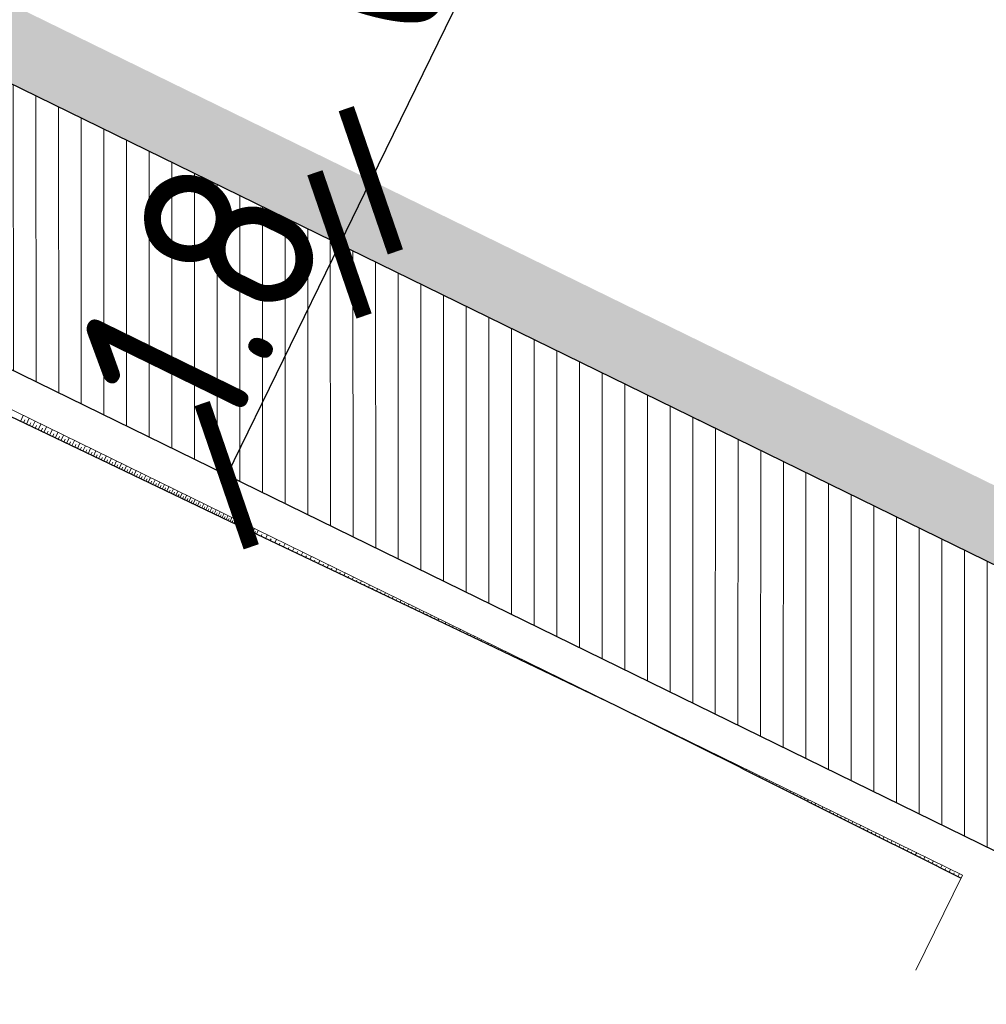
# Model space of a CAD drawing. Header units: metres. Extents: x 8431043 to 8456388, y 5766167 to 5771876.
# Tile 16 of 29: x 8433876.53 to 8433883.31, y 5770406.85 to 5770413.75. Entities that reach past the tile are written whole.
import ezdxf

# ---------------------------------------------------------------- set-up
doc = ezdxf.new("R2010")
doc.units = ezdxf.units.M
doc.linetypes.add('ACAD_ISO10W100', pattern=[18, 12, -3, 0, -3])
doc.linetypes.add('CIĄGŁA', pattern=[0])
for name, color, linetype, lineweight in [('brud', 255, 'CIĄGŁA', 30), ('kreskowanie skarp', 250, 'Continuous', 15), ('WYMIARY', 253, 'Continuous', 13), ('zdi_obrzeze chodnikowe 8x30', 6, 'Continuous', 30)]:
    doc.layers.add(name, color=color, linetype=linetype, lineweight=lineweight)
doc.layers.add('C-DROGI-SYTUACJA', color=7, linetype='Continuous')
doc.layers.add('DRO_Podzespół', color=7, linetype='Continuous')
doc.layers.add('hatch zdi chodniki', color=7, linetype='Continuous', lineweight=0, true_color=0x8345ba)
doc.styles.add('ISOCP', font='geniso.shx')
doc.styles.add('własny_500', font='isocp.shx', dxfattribs={"width": 0.9, "height": 1.2})
doc.dimstyles.new('kopia własny 500', dxfattribs={"dimtxt": 1.2, "dimasz": 0.8, "dimexe": 0.1795, "dimexo": 0.0625, "dimgap": 0.09, "dimtad": 3, "dimdec": 1, "dimzin": 0, "dimdsep": 46, "dimtxsty": 'własny_500', "dimblk": 'ARCHTICK', "dimcen": 0.09, "dimaunit": 2, "dimadec": 4, "dimazin": 0, "dimtfac": 1, "dimtdec": 1, "dimtofl": 0, "dimtmove": 2, "dimatfit": 3, "dimldrblk": 'ARCHTICK', "dimfxl": 1, "dimtolj": 1, "dimtzin": 0, "dimarcsym": 0})

# ---------------------------------------------------------------- blocks, each defined once
blk = doc.blocks.new('_ARCHTICK')
at = {"color": 0, "linetype": 'ByBlock', "const_width": 0.15}
blk.add_lwpolyline([(-0.5, -0.5), (0.5, 0.5)], dxfattribs=at)
blk = doc.blocks.new('*D64')
at = {"layer": 'Defpoints', "color": 0, "transparency": 16777216}
for p in [(8433878.888058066, 5770412.677597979), (8433878.668408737, 5770412.22842744), (8433878.77394929, 5770412.17681695)]:
    blk.add_point(p, dxfattribs=at)
at = {"layer": 'WYMIARY', "color": 0, "lineweight": -2, "transparency": 16777216}
for p, q in [((8433880.258785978, 5770415.213224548), (8433878.99359862, 5770412.625987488)), ((8433878.99359862, 5770412.625987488), (8433878.77394929, 5770412.17681695))]:
    blk.add_line(p, q, dxfattribs=at)
at = {"layer": 'WYMIARY', "color": 0, "lineweight": -2, "transparency": 16777216, "xscale": 0.75, "yscale": 0.75, "zscale": 0.75}
for p, rotation in [((8433878.99359862, 5770412.625987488), 63.94085860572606), ((8433878.77394929, 5770412.17681695), 243.9408586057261)]:
    blk.add_blockref('_ARCHTICK', p, dxfattribs=dict(at, rotation=rotation))
at = {"layer": 'WYMIARY', "color": 0, "transparency": 16777216, "insert": (8433879.180959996, 5770414.636725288), "char_height": 1.25, "attachment_point": 5, "rotation": 63.94085860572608, "style": 'ISOCP'}
blk.add_mtext('\\A1;0.5', dxfattribs=at)
blk = doc.blocks.new('*D65')
at = {"layer": 'Defpoints', "color": 0, "transparency": 16777216}
for p in [(8433878.668408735, 5770412.228427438), (8433877.983211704, 5770410.559803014), (8433878.046789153, 5770410.528712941)]:
    blk.add_point(p, dxfattribs=at)
at = {"layer": 'WYMIARY', "color": 0, "lineweight": -2, "transparency": 16777216}
blk.add_line((8433878.773949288, 5770412.176816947), (8433877.983211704, 5770410.559803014), dxfattribs=at)
at = {"layer": 'WYMIARY', "color": 0, "lineweight": -2, "transparency": 16777216, "xscale": 0.75, "yscale": 0.75, "zscale": 0.75}
for p, rotation in [((8433878.773949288, 5770412.176816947), 63.94085860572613), ((8433877.983211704, 5770410.559803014), 243.9408586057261)]:
    blk.add_blockref('_ARCHTICK', p, dxfattribs=dict(at, rotation=rotation))
at = {"layer": 'WYMIARY', "color": 0, "transparency": 16777216, "insert": (8433877.80216142, 5770411.817159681), "char_height": 1.25, "attachment_point": 5, "rotation": 63.94085860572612, "style": 'ISOCP'}
blk.add_mtext('\\A1;1.8', dxfattribs=at)
blk = doc.blocks.new('*D74')
at = {"layer": 'Defpoints', "color": 0, "transparency": 16777216}
for p in [(8434749.827947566, 5771876.32), (8434750.942824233, 5771875.576372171), (8432377.70623936, 5768319.940000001)]:
    blk.add_point(p, dxfattribs=at)
at = {"layer": 'WYMIARY', "color": 0, "lineweight": -2, "transparency": 16777216}
blk.add_line((8432378.821116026, 5768319.19637217), (8434750.942824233, 5771875.576372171), dxfattribs=at)
at = {"layer": 'WYMIARY', "color": 0, "lineweight": -2, "transparency": 16777216, "xscale": 0.75, "yscale": 0.75, "zscale": 0.75}
for p, rotation in [((8434750.942824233, 5771875.576372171), 56.2965312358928), ((8432378.821116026, 5768319.19637217), 236.2965312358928)]:
    blk.add_blockref('_ARCHTICK', p, dxfattribs=dict(at, rotation=rotation))
at = {"layer": 'WYMIARY', "color": 0, "transparency": 16777216, "insert": (8433564.2870446, 5770097.783190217), "char_height": 1.25, "attachment_point": 5, "rotation": 56.2965312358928, "style": 'ISOCP'}
blk.add_mtext('\\A1;4274.9', dxfattribs=at)
blk = doc.blocks.new('*U80')
at = {"layer": 'C-DROGI-SYTUACJA', "color": 1, "linetype": 'ACAD_ISO10W100', "lineweight": 13, "ltscale": 0.3}
blk.add_line((8433889.426757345, 5770406.967476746), (8433867.591454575, 5770417.645179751), dxfattribs=at)
blk = doc.blocks.new('dfff')
at = {"layer": 'C-DROGI-SYTUACJA', "color": 7, "linetype": 'Continuous', "lineweight": -3}
blk.add_blockref('*U80', (0, 0), dxfattribs=at)

msp = doc.modelspace()

# ---------------------------------------------------------------- hatches: boundary and pattern name
at = {"layer": 'hatch zdi chodniki', "lineweight": 13, "transparency": 33554687}
h = msp.add_hatch(dxfattribs=at)
h.set_pattern_fill('DOTS', color=3, scale=0.13, style=0)
h.set_pattern_definition([(0, (0, 0), (0.1031875, 0.206375), [0, -0.206375])])
h.paths.add_polyline_path([(8434399.777781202, 5770199.496760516), (8434397.542174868, 5770199.451325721), (8434404.650154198, 5770196.076091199), (8434410.195337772, 5770192.79858653), (8434410.67859069, 5770193.674570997), (8434405.12, 5770196.960000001)])
h.paths.add_polyline_path([(8434361.003805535, 5770214.907260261), (8434358.79189869, 5770214.579436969), (8434372.965593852, 5770209.937256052), (8434379.651308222, 5770207.380740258), (8434392.527290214, 5770201.832633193), (8434391.103421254, 5770203.535043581), (8434380.027910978, 5770208.307348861), (8434373.299999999, 5770210.879999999)])
h.paths.add_polyline_path([(8434291.477038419, 5770237.591889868), (8434289.272186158, 5770237.219564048), (8434294.219259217, 5770235.708967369), (8434304.064397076, 5770232.503835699), (8434352.974985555, 5770216.484597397), (8434351.385582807, 5770218.057428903), (8434304.374804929, 5770233.454439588), (8434294.520086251, 5770236.66269034)])
h.paths.add_polyline_path([(8434266.018246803, 5770244.733106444), (8434265.63877181, 5770244.675674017), (8434266.014510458, 5770244.553887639)])
h.paths.add_polyline_path([(8434267.8496619, 5770245.010285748), (8434266.018246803, 5770244.733106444), (8434266.014510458, 5770244.553887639), (8434270.421307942, 5770243.125533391), (8434280.90173187, 5770239.775495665), (8434284.091954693, 5770238.801356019), (8434282.471182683, 5770240.341842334), (8434281.2, 5770240.73), (8434270.727711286, 5770244.077437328)])
h.paths.add_polyline_path([(8434149.083049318, 5770283.338914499), (8434146.907137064, 5770283.089081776), (8434157.391959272, 5770279.144625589), (8434183.651945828, 5770271.152455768), (8434226.176322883, 5770257.466449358), (8434259.238656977, 5770246.750112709), (8434257.644433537, 5770248.31805774), (8434226.483671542, 5770258.418046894), (8434183.950727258, 5770272.106810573), (8434157.71393021, 5770280.091922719)])
h.paths.add_polyline_path([(8434094.661593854, 5770300.266812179), (8434093.121044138, 5770301.887523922), (8434084.6, 5770304.97), (8434081.219999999, 5770305.98), (8434077.409348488, 5770307.545183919), (8434076.936745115, 5770306.658233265), (8434080.886053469, 5770305.036097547), (8434084.286506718, 5770304.019985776)])
h.paths.add_polyline_path([(8434101.584304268, 5770298.825951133), (8434099.363405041, 5770298.565938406), (8434102.577994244, 5770297.403065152), (8434143.621928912, 5770284.324997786), (8434142.02503887, 5770285.883361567), (8434102.899999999, 5770298.35)])
h.paths.add_polyline_path([(8434011.44211317, 5770340.525584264), (8434009.245765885, 5770340.648622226), (8434010.907676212, 5770339.676903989), (8434013.388047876, 5770338.368355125), (8434047.859431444, 5770319.646741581), (8434066.478285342, 5770310.953932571), (8434076.936745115, 5770306.658233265), (8434077.409348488, 5770307.545183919), (8434066.879999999, 5770311.87), (8434048.309999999, 5770320.540000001), (8434013.86, 5770339.25)])
h.paths.add_polyline_path([(8433944.317547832, 5770376.594510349), (8433943.199800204, 5770376.619813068), (8433960.091695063, 5770367.690411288), (8433982.781876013, 5770355.080310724), (8434001.013825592, 5770345.461834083), (8434003.204053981, 5770344.181208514), (8434001.720078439, 5770345.65455654), (8433983.02, 5770355.52), (8433960.33, 5770368.13)])
h.paths.add_polyline_path([(8433914.677090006, 5770392.394233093), (8433913.214182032, 5770393.846782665), (8433905.527784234, 5770398.421559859), (8433905.329536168, 5770397.957694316)])
h.paths.add_polyline_path([(8433921.024380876, 5770389.19832178), (8433919.05002699, 5770389.791555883), (8433925.145146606, 5770386.163872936), (8433938.994381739, 5770378.842883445), (8433938.343975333, 5770379.752263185), (8433925.389999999, 5770386.6)])
h.paths.add_polyline_path([(8433893.005991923, 5770405.514924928), (8433891.889450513, 5770405.57267707), (8433905.228904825, 5770398.017587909), (8433905.329536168, 5770397.957694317), (8433905.527784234, 5770398.421559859), (8433905.479999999, 5770398.449999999)])
h.paths.add_polyline_path([(8433748.792512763, 5770512.117253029), (8433746.758512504, 5770513.046146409), (8433749.96328957, 5770509.072943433), (8433750.804252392, 5770508.22196915), (8433762.887659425, 5770493.324754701), (8433772.314305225, 5770482.021786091), (8433776.220000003, 5770478.899999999), (8433763.660000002, 5770493.959999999), (8433751.55, 5770508.889999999), (8433750.709999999, 5770509.74)])
h.paths.add_polyline_path([(8433727.508783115, 5770538.50429215), (8433725.474782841, 5770539.433185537), (8433743.032528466, 5770517.665528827), (8433742.55524301, 5770519.850065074)])
h.paths.add_polyline_path([(8433643.851685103, 5770641.655182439), (8433643.085777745, 5770641.001258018), (8433643.107350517, 5770640.986666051), (8433645.760732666, 5770637.842872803), (8433649.934686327, 5770632.40075619), (8433664.242054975, 5770614.749327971), (8433677.278828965, 5770599.564732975), (8433683.771948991, 5770590.853962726), (8433698.344054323, 5770573.069188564), (8433722.132985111, 5770543.576263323), (8433721.655699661, 5770545.760799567), (8433699.119999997, 5770573.699999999), (8433684.56, 5770591.470000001), (8433678.06, 5770600.189999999), (8433665.01, 5770615.390000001), (8433650.72, 5770633.02), (8433646.54, 5770638.470000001)])
h.paths.add_polyline_path([(8433872.549402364, 5770415.777270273), (8433871.431411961, 5770415.767398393), (8433884.715982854, 5770409.271097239), (8433884.037291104, 5770410.159566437)])
h.paths.add_polyline_path([(8433866.270692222, 5770418.357181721), (8433865.627712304, 5770419.271827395), (8433817.16, 5770445.4), (8433804.670766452, 5770453.717283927), (8433807.357727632, 5770451.327156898), (8433816.902238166, 5770444.970929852)])
at = {"layer": 'hatch zdi chodniki', "lineweight": 18, "transparency": 33554687}
h = msp.add_hatch(dxfattribs=at)
h.set_pattern_fill('DOTS', color=3, scale=0.1, style=0)
h.set_pattern_definition([(0, (0, 0), (0.079375, 0.15875), [0, -0.15875])])
h.paths.add_polyline_path([(8434399.777781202, 5770199.496760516), (8434397.542174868, 5770199.451325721), (8434404.650154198, 5770196.076091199), (8434410.195337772, 5770192.79858653), (8434410.67859069, 5770193.674570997), (8434405.12, 5770196.960000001)])
h.paths.add_polyline_path([(8434361.003805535, 5770214.907260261), (8434358.79189869, 5770214.579436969), (8434372.965593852, 5770209.937256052), (8434379.651308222, 5770207.380740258), (8434392.527290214, 5770201.832633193), (8434391.103421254, 5770203.535043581), (8434380.027910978, 5770208.307348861), (8434373.299999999, 5770210.879999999)])
h.paths.add_polyline_path([(8434291.477038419, 5770237.591889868), (8434289.272186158, 5770237.219564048), (8434294.219259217, 5770235.708967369), (8434304.064397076, 5770232.503835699), (8434352.974985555, 5770216.484597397), (8434351.385582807, 5770218.057428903), (8434304.374804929, 5770233.454439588), (8434294.520086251, 5770236.66269034)])
h.paths.add_polyline_path([(8434266.018246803, 5770244.733106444), (8434265.63877181, 5770244.675674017), (8434266.014510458, 5770244.553887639)])
h.paths.add_polyline_path([(8434267.8496619, 5770245.010285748), (8434266.018246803, 5770244.733106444), (8434266.014510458, 5770244.553887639), (8434270.421307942, 5770243.125533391), (8434280.90173187, 5770239.775495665), (8434284.091954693, 5770238.801356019), (8434282.471182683, 5770240.341842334), (8434281.2, 5770240.73), (8434270.727711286, 5770244.077437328)])
h.paths.add_polyline_path([(8434149.083049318, 5770283.338914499), (8434146.907137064, 5770283.089081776), (8434157.391959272, 5770279.144625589), (8434183.651945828, 5770271.152455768), (8434226.176322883, 5770257.466449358), (8434259.238656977, 5770246.750112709), (8434257.644433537, 5770248.31805774), (8434226.483671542, 5770258.418046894), (8434183.950727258, 5770272.106810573), (8434157.71393021, 5770280.091922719)])
h.paths.add_polyline_path([(8434094.661593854, 5770300.266812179), (8434093.121044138, 5770301.887523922), (8434084.6, 5770304.97), (8434081.219999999, 5770305.98), (8434077.409348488, 5770307.545183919), (8434076.936745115, 5770306.658233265), (8434080.886053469, 5770305.036097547), (8434084.286506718, 5770304.019985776)])
h.paths.add_polyline_path([(8434101.584304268, 5770298.825951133), (8434099.363405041, 5770298.565938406), (8434102.577994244, 5770297.403065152), (8434143.621928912, 5770284.324997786), (8434142.02503887, 5770285.883361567), (8434102.899999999, 5770298.35)])
h.paths.add_polyline_path([(8434011.44211317, 5770340.525584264), (8434009.245765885, 5770340.648622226), (8434010.907676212, 5770339.676903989), (8434013.388047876, 5770338.368355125), (8434047.859431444, 5770319.646741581), (8434066.478285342, 5770310.953932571), (8434076.936745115, 5770306.658233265), (8434077.409348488, 5770307.545183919), (8434066.879999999, 5770311.87), (8434048.309999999, 5770320.540000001), (8434013.86, 5770339.25)])
h.paths.add_polyline_path([(8433914.677090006, 5770392.394233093), (8433913.214182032, 5770393.846782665), (8433905.527784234, 5770398.421559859), (8433905.329536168, 5770397.957694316)])
h.paths.add_polyline_path([(8433921.024380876, 5770389.19832178), (8433919.05002699, 5770389.791555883), (8433925.145146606, 5770386.163872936), (8433938.994381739, 5770378.842883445), (8433938.343975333, 5770379.752263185), (8433925.389999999, 5770386.6)])
h.paths.add_polyline_path([(8433893.005991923, 5770405.514924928), (8433891.889450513, 5770405.57267707), (8433905.228904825, 5770398.017587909), (8433905.329536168, 5770397.957694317), (8433905.527784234, 5770398.421559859), (8433905.479999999, 5770398.449999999)])
h.paths.add_polyline_path([(8433748.792512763, 5770512.117253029), (8433746.758512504, 5770513.046146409), (8433749.96328957, 5770509.072943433), (8433750.804252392, 5770508.22196915), (8433762.887659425, 5770493.324754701), (8433772.314305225, 5770482.021786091), (8433776.220000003, 5770478.899999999), (8433763.660000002, 5770493.959999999), (8433751.55, 5770508.889999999), (8433750.709999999, 5770509.74)])
h.paths.add_polyline_path([(8433727.508783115, 5770538.50429215), (8433725.474782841, 5770539.433185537), (8433743.032528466, 5770517.665528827), (8433742.55524301, 5770519.850065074)])
h.paths.add_polyline_path([(8433643.866534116, 5770641.637588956), (8433643.101758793, 5770640.99044833), (8433643.107350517, 5770640.986666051), (8433645.760732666, 5770637.842872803), (8433649.934686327, 5770632.40075619), (8433664.242054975, 5770614.749327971), (8433677.278828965, 5770599.564732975), (8433683.771948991, 5770590.853962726), (8433698.344054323, 5770573.069188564), (8433722.132985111, 5770543.576263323), (8433721.655699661, 5770545.760799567), (8433699.119999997, 5770573.699999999), (8433684.56, 5770591.470000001), (8433678.06, 5770600.189999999), (8433665.01, 5770615.390000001), (8433650.72, 5770633.02), (8433646.54, 5770638.470000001)])
h.paths.add_polyline_path([(8433974.800154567, 5770359.516163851), (8433975.043041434, 5770359.953206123), (8433960.33, 5770368.13), (8433944.317547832, 5770376.594510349), (8433943.199800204, 5770376.619813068), (8433960.091695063, 5770367.690411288)])
h.paths.add_polyline_path([(8433872.549402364, 5770415.777270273), (8433871.431411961, 5770415.767398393), (8433884.715982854, 5770409.271097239), (8433884.037291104, 5770410.159566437)])
h.paths.add_polyline_path([(8433866.270692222, 5770418.357181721), (8433865.627712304, 5770419.271827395), (8433817.16, 5770445.4), (8433804.670766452, 5770453.717283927), (8433807.357727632, 5770451.327156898), (8433816.902238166, 5770444.970929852)])
at = {"layer": 'hatch zdi chodniki', "lineweight": 5}
h = msp.add_hatch(dxfattribs=at)
h.set_pattern_fill('ANSI31', color=256, scale=0.05, angle=45, style=0)
h.set_pattern_definition([(90, (0, 0), (-0.15875, 0), [])])
h.paths.add_polyline_path([(8433891.889450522, 5770405.572677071), (8433891.002377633, 5770404.006439), (8433904.324962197, 5770396.460904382), (8433904.615843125, 5770396.287778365), (8433905.329536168, 5770397.957694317), (8433905.228904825, 5770398.017587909)])
h.paths.add_polyline_path([(8433804.437889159, 5770453.521058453), (8433802.867903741, 5770453.71645522), (8433802.604679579, 5770453.3210176), (8433803.879999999, 5770452.48)])
h.paths.add_polyline_path([(8433778.791398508, 5770474.116158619), (8433779.149296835, 5770474.465313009), (8433778.468475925, 5770476.595215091), (8433776.220000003, 5770478.899999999), (8433772.314305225, 5770482.021786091), (8433762.887659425, 5770493.324754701), (8433757.408679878, 5770500.079599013), (8433756.518596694, 5770498.319564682), (8433761.497446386, 5770492.181313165), (8433771.052945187, 5770480.723844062), (8433775.146305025, 5770477.852536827)])
h.paths.add_polyline_path([(8433781.942531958, 5770471.602126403), (8433781.58463363, 5770471.252972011), (8433786.771514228, 5770465.93619544), (8433797.481067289, 5770456.70312467), (8433797.990361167, 5770456.363957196), (8433800.3440758, 5770454.811786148), (8433800.61428183, 5770455.217268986), (8433799.503805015, 5770457.15825452), (8433798.821797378, 5770457.612441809), (8433798.389999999, 5770457.9), (8433787.8, 5770467.029999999), (8433784.05494617, 5770470.868841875)])
h.paths.add_polyline_path([(8433865.558905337, 5770417.036818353), (8433866.270692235, 5770418.357181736), (8433816.902238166, 5770444.970929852), (8433807.357727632, 5770451.327156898), (8433804.670766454, 5770453.717283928), (8433803.951216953, 5770452.401134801), (8433806.463710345, 5770450.120348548), (8433816.128952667, 5770443.683719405)])
h.paths.add_polyline_path([(8433871.43141196, 5770415.767398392), (8433870.697536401, 5770414.266664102), (8433873.575045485, 5770412.715444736), (8433883.92524527, 5770407.654083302), (8433884.71598285, 5770409.271097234)])

# ---------------------------------------------------------------- linework, layer by layer
at = {"layer": 'DRO_Podzespół'}
msp.add_lwpolyline([(8433883.130302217, 5770407.735736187), (8433882.81858047, 5770407.892838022), (8433882.503523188, 5770408.050790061), (8433881.609533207, 5770408.498986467), (8433881.576006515, 5770408.51579487), (8433880.71444101, 5770408.944928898), (8433879.811765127, 5770409.375363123), (8433878.909089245, 5770409.805797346), (8433878.006413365, 5770410.23623157), (8433877.103737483, 5770410.666665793), (8433876.2010616, 5770411.097100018), (8433875.298385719, 5770411.52753424), (8433875.25642087, 5770411.547544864), (8433874.396514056, 5770411.959613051), (8433873.49570695, 5770412.393868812), (8433873.43282774, 5770412.424617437), (8433873.428365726, 5770412.426764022), (8433872.614225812, 5770412.867645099), (8433871.734125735, 5770413.344245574), (8433871.216115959, 5770413.624763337)], dxfattribs=at)
at = {"layer": 'kreskowanie skarp'}
for p, q in [((8433876.537552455, 5770410.936646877), (8433876.557585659, 5770410.978659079)), ((8433876.558455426, 5770410.926679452), (8433876.56842285, 5770410.947582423)), ((8433876.579255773, 5770410.916760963), (8433876.59909275, 5770410.958361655)), ((8433876.599953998, 5770410.90689117), (8433876.609823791, 5770410.927589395)), ((8433876.620550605, 5770410.897069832), (8433876.64019328, 5770410.938263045)), ((8433876.64104609, 5770410.887296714), (8433876.650819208, 5770410.907792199)), ((8433876.661440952, 5770410.877571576), (8433876.680891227, 5770410.918361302)), ((8433876.681735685, 5770410.867894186), (8433876.691413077, 5770410.888188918)), ((8433876.70193078, 5770410.858264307), (8433876.721190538, 5770410.898654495)), ((8433876.722026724, 5770410.848681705), (8433876.731609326, 5770410.868777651)), ((8433876.742024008, 5770410.839146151), (8433876.761095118, 5770410.879140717)), ((8433876.781724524, 5770410.820215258), (8433876.80060883, 5770410.859818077)), ((8433876.761923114, 5770410.829657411), (8433876.771411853, 5770410.849556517)), ((8433876.801428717, 5770410.810819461), (8433876.810824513, 5770410.830523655)), ((8433876.821036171, 5770410.801469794), (8433876.839735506, 5770410.840684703)), ((8433876.840547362, 5770410.792166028), (8433876.849851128, 5770410.811677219)), ((8433876.859962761, 5770410.782907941), (8433876.878478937, 5770410.821738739)), ((8433876.87928284, 5770410.773695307), (8433876.888495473, 5770410.793015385)), ((8433876.898508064, 5770410.764527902), (8433876.916842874, 5770410.802978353)), ((8433876.917638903, 5770410.755405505), (8433876.9267613, 5770410.774536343)), ((8433876.936675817, 5770410.746327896), (8433876.954831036, 5770410.784401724)), ((8433876.955619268, 5770410.737294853), (8433876.964652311, 5770410.756238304)), ((8433876.974469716, 5770410.728306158), (8433876.992447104, 5770410.766007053)), ((8433876.993227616, 5770410.719361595), (8433877.00217218, 5770410.738119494)), ((8433877.011893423, 5770410.710460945), (8433877.029694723, 5770410.747792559)), ((8433877.048950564, 5770410.692790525), (8433877.0665775, 5770410.729756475)), ((8433877.030467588, 5770410.701603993), (8433877.03932454, 5770410.720178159)), ((8433877.067342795, 5770410.684020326), (8433877.076112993, 5770410.702412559)), ((8433877.08564473, 5770410.675293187), (8433877.103099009, 5770410.711897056)), ((8433877.10385681, 5770410.666608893), (8433877.112541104, 5770410.684820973)), ((8433877.121979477, 5770410.657967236), (8433877.139262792, 5770410.694212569)), ((8433877.14001317, 5770410.649368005), (8433877.1486124, 5770410.667401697)), ((8433877.157958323, 5770410.640810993), (8433877.175072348, 5770410.676701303)), ((8433877.193584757, 5770410.623822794), (8433877.210531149, 5770410.659361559)), ((8433877.175815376, 5770410.632295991), (8433877.184330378, 5770410.650153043)), ((8433877.2112669, 5770410.615391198), (8433877.219698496, 5770410.633073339)), ((8433877.22886223, 5770410.607000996), (8433877.245642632, 5770410.642191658)), ((8433877.246371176, 5770410.598651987), (8433877.254720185, 5770410.616160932)), ((8433877.26379416, 5770410.590343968), (8433877.280410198, 5770410.625189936)), ((8433877.281131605, 5770410.582076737), (8433877.289398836, 5770410.599414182)), ((8433877.29838393, 5770410.573850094), (8433877.314837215, 5770410.608354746)), ((8433877.315551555, 5770410.565663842), (8433877.323737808, 5770410.582831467)), ((8433877.332634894, 5770410.557517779), (8433877.34892702, 5770410.591684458)), ((8433877.349634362, 5770410.54941171), (8433877.35774043, 5770410.566411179)), ((8433877.366550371, 5770410.54134544), (8433877.382682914, 5770410.575177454)), ((8433877.383383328, 5770410.53331877), (8433877.391409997, 5770410.550151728)), ((8433877.400133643, 5770410.525331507), (8433877.416108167, 5770410.558832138)), ((8433877.41680172, 5770410.51738346), (8433877.42474977, 5770410.534051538)), ((8433877.433387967, 5770410.509474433), (8433877.44920602, 5770410.542646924)), ((8433877.449892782, 5770410.501604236), (8433877.457762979, 5770410.518109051)), ((8433877.466316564, 5770410.493772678), (8433877.48197968, 5770410.526620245)), ((8433877.482659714, 5770410.48597957), (8433877.490452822, 5770410.502322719)), ((8433877.498922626, 5770410.478224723), (8433877.51443232, 5770410.510750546)), ((8433877.515105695, 5770410.470507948), (8433877.52282247, 5770410.486691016)), ((8433877.53120931, 5770410.462829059), (8433877.546567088, 5770410.495036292)), ((8433877.547233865, 5770410.45518787), (8433877.554875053, 5770410.471212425)), ((8433877.563179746, 5770410.447584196), (8433877.578387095, 5770410.479475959)), ((8433877.57904734, 5770410.440017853), (8433877.586613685, 5770410.455885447)), ((8433877.594837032, 5770410.432488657), (8433877.609895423, 5770410.46406804)), ((8433877.626184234, 5770410.417540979), (8433877.64109513, 5770410.448811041)), ((8433877.610549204, 5770410.424996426), (8433877.618041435, 5770410.440708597)), ((8433877.641742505, 5770410.410122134), (8433877.64916135, 5770410.425680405)), ((8433877.65722439, 5770410.402739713), (8433877.671989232, 5770410.433703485)), ((8433877.672630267, 5770410.395393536), (8433877.679976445, 5770410.410799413)), ((8433877.687960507, 5770410.388083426), (8433877.702580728, 5770410.418743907)), ((8433877.703215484, 5770410.380809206), (8433877.710489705, 5770410.396064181)), ((8433877.718395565, 5770410.373570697), (8433877.73287258, 5770410.403930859)), ((8433877.733501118, 5770410.366367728), (8433877.740704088, 5770410.381473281)), ((8433877.74853251, 5770410.359200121), (8433877.762867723, 5770410.389262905)), ((8433877.763490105, 5770410.352067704), (8433877.770622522, 5770410.367025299)), ((8433877.778374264, 5770410.344970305), (8433877.792569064, 5770410.374738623)), ((8433877.793185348, 5770410.337907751), (8433877.800247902, 5770410.352718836)), ((8433877.807923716, 5770410.330879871), (8433877.821979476, 5770410.360356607)), ((8433877.822589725, 5770410.323886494), (8433877.829583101, 5770410.338552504)), ((8433877.83718373, 5770410.316927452), (8433877.851101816, 5770410.346115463)), ((8433877.851706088, 5770410.310002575), (8433877.858630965, 5770410.324524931)), ((8433877.866157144, 5770410.303111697), (8433877.8799389, 5770410.332013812)), ((8433877.880537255, 5770410.296254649), (8433877.887394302, 5770410.310634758)), ((8433877.894846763, 5770410.289431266), (8433877.908493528, 5770410.318050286)), ((8433877.90908602, 5770410.282641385), (8433877.915875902, 5770410.296880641)), ((8433877.923255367, 5770410.275884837), (8433877.936768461, 5770410.304223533)), ((8433877.93735515, 5770410.269161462), (8433877.944078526, 5770410.283261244)), ((8433877.951385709, 5770410.262471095), (8433877.964766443, 5770410.290532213)), ((8433877.965347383, 5770410.255813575), (8433877.972004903, 5770410.26977525)), ((8433877.979240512, 5770410.249188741), (8433877.992490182, 5770410.276974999)), ((8433877.993065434, 5770410.242596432), (8433877.999657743, 5770410.256421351)), ((8433878.006822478, 5770410.236036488), (8433878.019942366, 5770410.263550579)), ((8433878.020511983, 5770410.22950875), (8433878.02703972, 5770410.243198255)), ((8433878.034134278, 5770410.22301306), (8433878.047125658, 5770410.250257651)), ((8433878.047689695, 5770410.216549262), (8433878.054153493, 5770410.230104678)), ((8433878.06117856, 5770410.210117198), (8433878.074042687, 5770410.237094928)), ((8433878.0746012, 5770410.203716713), (8433878.081001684, 5770410.217139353)), ((8433878.087957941, 5770410.19734765), (8433878.100696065, 5770410.224061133)), ((8433878.101249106, 5770410.191009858), (8433878.1075869, 5770410.204301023)), ((8433878.114475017, 5770410.184703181), (8433878.127088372, 5770410.211155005)), ((8433878.127635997, 5770410.178427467), (8433878.13391171, 5770410.191588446)), ((8433878.140732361, 5770410.172182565), (8433878.153222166, 5770410.198375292)), ((8433878.153764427, 5770410.165968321), (8433878.159978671, 5770410.179000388)), ((8433878.166732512, 5770410.159784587), (8433878.17909998, 5770410.185720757)), ((8433878.192477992, 5770410.147508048), (8433878.204724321, 5770410.173190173)), ((8433878.17963693, 5770410.153631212), (8433878.185790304, 5770410.16653563)), ((8433878.224517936, 5770410.132230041), (8433878.230565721, 5770410.144913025)), ((8433878.25640058, 5770410.117027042), (8433878.268346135, 5770410.142078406)), ((8433878.288126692, 5770410.101898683), (8433878.29402483, 5770410.114267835)), ((8433878.319697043, 5770410.086844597), (8433878.331344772, 5770410.11127138)), ((8433878.3511124, 5770410.071864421), (8433878.356862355, 5770410.083922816)), ((8433878.38237352, 5770410.056957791), (8433878.393726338, 5770410.08076611)), ((8433878.41348116, 5770410.042124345), (8433878.419084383, 5770410.053875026)), ((8433878.444436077, 5770410.027363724), (8433878.455496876, 5770410.050559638)), ((8433878.47523902, 5770410.012675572), (8433878.48069695, 5770410.024121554)), ((8433878.505890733, 5770409.998059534), (8433878.516662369, 5770410.020649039)), ((8433878.536391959, 5770409.983515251), (8433878.541706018, 5770409.994659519)), ((8433878.566743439, 5770409.969042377), (8433878.577228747, 5770409.991031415)), ((8433878.596945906, 5770409.954640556), (8433878.602117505, 5770409.965486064)), ((8433878.627000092, 5770409.940309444), (8433878.637201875, 5770409.961703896)), ((8433878.656906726, 5770409.926048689), (8433878.66193726, 5770409.936598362)), ((8433878.686666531, 5770409.911857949), (8433878.696587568, 5770409.932663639)), ((8433878.71628023, 5770409.897736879), (8433878.721171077, 5770409.907993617)), ((8433878.745748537, 5770409.883685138), (8433878.755391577, 5770409.903907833)), ((8433878.775072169, 5770409.869702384), (8433878.7798247, 5770409.879669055)), ((8433878.804251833, 5770409.855788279), (8433878.813619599, 5770409.87543369)), ((8433878.83328824, 5770409.841942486), (8433878.83790381, 5770409.851621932)), ((8433878.86218209, 5770409.828164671), (8433878.87127728, 5770409.847238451)), ((8433878.890934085, 5770409.814454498), (8433878.895414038, 5770409.823849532)), ((8433878.919544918, 5770409.800811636), (8433878.9283702, 5770409.819319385)), ((8433878.948015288, 5770409.787235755), (8433878.952360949, 5770409.796349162)), ((8433878.976345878, 5770409.773726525), (8433878.984903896, 5770409.791673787)), ((8433879.00453738, 5770409.760283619), (8433879.008750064, 5770409.769118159)), ((8433879.032590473, 5770409.746906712), (8433879.040883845, 5770409.764298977)), ((8433879.060505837, 5770409.733595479), (8433879.064586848, 5770409.742153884)), ((8433879.08828415, 5770409.7203496), (8433879.096315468, 5770409.737192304)), ((8433879.115926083, 5770409.707168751), (8433879.11987671, 5770409.715453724)), ((8433879.143432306, 5770409.694052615), (8433879.151204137, 5770409.710351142)), ((8433879.170803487, 5770409.681000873), (8433879.174625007, 5770409.689015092)), ((8433879.198040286, 5770409.668013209), (8433879.20555517, 5770409.683772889)), ((8433879.225143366, 5770409.655089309), (8433879.228837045, 5770409.662835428)), ((8433879.252113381, 5770409.642228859), (8433879.259373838, 5770409.657454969)), ((8433879.278950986, 5770409.629431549), (8433879.282518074, 5770409.636912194)), ((8433879.305656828, 5770409.616697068), (8433879.312665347, 5770409.631394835)), ((8433879.332231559, 5770409.604025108), (8433879.335673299, 5770409.611242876)), ((8433879.358675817, 5770409.591415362), (8433879.365434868, 5770409.60558996)), ((8433879.384990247, 5770409.578867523), (8433879.388307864, 5770409.585824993)), ((8433879.411175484, 5770409.566381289), (8433879.41768751, 5770409.580037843)), ((8433879.437232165, 5770409.553956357), (8433879.440426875, 5770409.560656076)), ((8433879.463160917, 5770409.541592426), (8433879.469428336, 5770409.554736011)), ((8433879.48896237, 5770409.529289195), (8433879.49203538, 5770409.53573369)), ((8433879.514637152, 5770409.517046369), (8433879.520662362, 5770409.529682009)), ((8433879.54018588, 5770409.50486365), (8433879.543138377, 5770409.511055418)), ((8433879.565609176, 5770409.492740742), (8433879.571394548, 5770409.504873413)), ((8433879.590907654, 5770409.480677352), (8433879.593740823, 5770409.48661887)), ((8433879.616081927, 5770409.468673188), (8433879.621629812, 5770409.480307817)), ((8433879.641132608, 5770409.45672796), (8433879.643847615, 5770409.46242168)), ((8433879.666060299, 5770409.444841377), (8433879.671373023, 5770409.455982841)), ((8433879.690865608, 5770409.433013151), (8433879.693463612, 5770409.438461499)), ((8433879.715549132, 5770409.421242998), (8433879.720628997, 5770409.431896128)), ((8433879.740111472, 5770409.40953063), (8433879.742593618, 5770409.41473601)), ((8433879.764553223, 5770409.397875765), (8433879.76940251, 5770409.408045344)), ((8433879.788874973, 5770409.386278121), (8433879.791242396, 5770409.391242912)), ((8433879.813077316, 5770409.374737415), (8433879.817698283, 5770409.38442818)), ((8433879.837160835, 5770409.36325337), (8433879.83941466, 5770409.367979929)), ((8433879.861126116, 5770409.351825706), (8433879.865521, 5770409.361042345)), ((8433879.884973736, 5770409.340454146), (8433879.887115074, 5770409.344944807)), ((8433879.908704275, 5770409.329138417), (8433879.912875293, 5770409.337885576)), ((8433879.93231831, 5770409.317878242), (8433879.934348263, 5770409.322135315)), ((8433879.955816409, 5770409.30667335), (8433879.95976575, 5770409.314955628)), ((8433879.979199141, 5770409.295523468), (8433879.981118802, 5770409.299549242)), ((8433880.002467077, 5770409.284428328), (8433880.006196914, 5770409.292250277)), ((8433880.025620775, 5770409.27338766), (8433880.027431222, 5770409.2771844)), ((8433880.048660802, 5770409.262401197), (8433880.052173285, 5770409.269767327)), ((8433880.07158771, 5770409.251468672), (8433880.073290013, 5770409.255038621)), ((8433880.094402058, 5770409.240589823), (8433880.097699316, 5770409.247504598)), ((8433880.117104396, 5770409.229764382), (8433880.118699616, 5770409.233109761)), ((8433880.139695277, 5770409.21899209), (8433880.14277942, 5770409.225459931)), ((8433880.162175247, 5770409.208272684), (8433880.163664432, 5770409.211395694)), ((8433880.18454485, 5770409.197605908), (8433880.187417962, 5770409.203631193)), ((8433880.20680463, 5770409.1869915), (8433880.208188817, 5770409.189894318)), ((8433880.228955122, 5770409.176429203), (8433880.231619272, 5770409.182016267)), ((8433880.250996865, 5770409.165918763), (8433880.252277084, 5770409.168603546)), ((8433880.272930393, 5770409.155459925), (8433880.275387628, 5770409.160613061)), ((8433880.294756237, 5770409.145052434), (8433880.295933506, 5770409.147521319)), ((8433880.316474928, 5770409.13469604), (8433880.318727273, 5770409.139419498)), ((8433880.338086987, 5770409.124390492), (8433880.339162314, 5770409.126645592)), ((8433880.35959294, 5770409.114135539), (8433880.361642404, 5770409.118433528)), ((8433880.38099331, 5770409.103930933), (8433880.381967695, 5770409.105974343)), ((8433880.402288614, 5770409.093776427), (8433880.404137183, 5770409.097653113)), ((8433880.423479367, 5770409.083671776), (8433880.424353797, 5770409.085505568)), ((8433880.444566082, 5770409.073616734), (8433880.446215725, 5770409.077076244)), ((8433880.465549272, 5770409.063611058), (8433880.466324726, 5770409.065237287)), ((8433880.486429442, 5770409.053654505), (8433880.487882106, 5770409.056700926)), ((8433880.5072071, 5770409.043746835), (8433880.507884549, 5770409.045167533)), ((8433880.52788275, 5770409.033887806), (8433880.529140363, 5770409.036525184)), ((8433880.54845689, 5770409.024077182), (8433880.549037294, 5770409.025294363)), ((8433880.56893002, 5770409.014314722), (8433880.569994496, 5770409.016547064)), ((8433880.589302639, 5770409.004600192), (8433880.589786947, 5770409.005615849)), ((8433880.609575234, 5770408.994933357), (8433880.610448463, 5770408.99676463)), ((8433880.629748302, 5770408.985313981), (8433880.630137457, 5770408.986130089)), ((8433880.649822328, 5770408.975741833), (8433880.650506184, 5770408.977175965)), ((8433880.6697978, 5770408.966216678), (8433880.670092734, 5770408.96683519)), ((8433880.689675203, 5770408.956738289), (8433880.69017154, 5770408.95777917)), ((8433880.709455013, 5770408.947306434), (8433880.709656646, 5770408.947729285)), ((8433880.7291408, 5770408.937607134), (8433880.729587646, 5770408.93850426)), ((8433880.748856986, 5770408.92778677), (8433880.749116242, 5770408.928307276)), ((8433880.768645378, 5770408.917930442), (8433880.769235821, 5770408.919115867)), ((8433880.788506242, 5770408.908038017), (8433880.78883756, 5770408.908703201)), ((8433880.80843984, 5770408.898109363), (8433880.809174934, 5770408.899585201)), ((8433880.828446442, 5770408.888144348), (8433880.828850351, 5770408.888955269)), ((8433880.848526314, 5770408.878142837), (8433880.849407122, 5770408.879911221)), ((8433880.868679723, 5770408.868104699), (8433880.869156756, 5770408.869062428)), ((8433880.88890694, 5770408.858029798), (8433880.88993453, 5770408.860092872)), ((8433880.909208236, 5770408.847918), (8433880.909758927, 5770408.849023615)), ((8433880.92958388, 5770408.837769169), (8433880.930759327, 5770408.840129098)), ((8433880.950034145, 5770408.827583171), (8433880.950659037, 5770408.828837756)), ((8433880.970559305, 5770408.817359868), (8433880.971883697, 5770408.820018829)), ((8433880.991159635, 5770408.807099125), (8433880.991859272, 5770408.808503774)), ((8433881.011835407, 5770408.796800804), (8433881.013309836, 5770408.799760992)), ((8433881.032586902, 5770408.786464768), (8433881.033361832, 5770408.788020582)), ((8433881.053414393, 5770408.776090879), (8433881.055039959, 5770408.779354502)), ((8433881.074318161, 5770408.765678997), (8433881.075168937, 5770408.767387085)), ((8433881.095298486, 5770408.755228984), (8433881.097076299, 5770408.75879827)), ((8433881.116355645, 5770408.7447407), (8433881.117282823, 5770408.746602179)), ((8433881.13748992, 5770408.734214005), (8433881.139421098, 5770408.738091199)), ((8433881.158701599, 5770408.723648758), (8433881.15970574, 5770408.725664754)), ((8433881.179990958, 5770408.713044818), (8433881.182076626, 5770408.717232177)), ((8433881.201358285, 5770408.702402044), (8433881.202439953, 5770408.704573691)), ((8433881.222803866, 5770408.691720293), (8433881.225045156, 5770408.696220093)), ((8433881.244327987, 5770408.680999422), (8433881.245487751, 5770408.683327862)), ((8433881.265930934, 5770408.670239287), (8433881.268328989, 5770408.675053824)), ((8433881.287612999, 5770408.659439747), (8433881.288851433, 5770408.661926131)), ((8433881.309374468, 5770408.648600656), (8433881.311930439, 5770408.653732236)), ((8433881.331215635, 5770408.637721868), (8433881.332533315, 5770408.640367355)), ((8433881.35313679, 5770408.626803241), (8433881.355851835, 5770408.63225419)), ((8433881.375138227, 5770408.615844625), (8433881.376535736, 5770408.618650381)), ((8433881.397220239, 5770408.604845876), (8433881.400095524, 5770408.61061854)), ((8433881.419383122, 5770408.593806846), (8433881.420861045, 5770408.596774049)), ((8433881.44162717, 5770408.582727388), (8433881.444663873, 5770408.588824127)), ((8433881.463952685, 5770408.571607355), (8433881.465511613, 5770408.574737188)), ((8433881.48635996, 5770408.560446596), (8433881.489559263, 5770408.566869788)), ((8433881.508849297, 5770408.549244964), (8433881.510489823, 5770408.552538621)), ((8433881.531420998, 5770408.538002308), (8433881.534784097, 5770408.544754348)), ((8433881.554075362, 5770408.526718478), (8433881.555798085, 5770408.530177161)), ((8433881.576812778, 5770408.515390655), (8433881.580360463, 5770408.522467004)), ((8433881.599634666, 5770408.50394904), (8433881.601465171, 5770408.507600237)), ((8433881.62257014, 5770408.49245048), (8433881.626345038, 5770408.499980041)), ((8433881.645619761, 5770408.480894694), (8433881.64756444, 5770408.484773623)), ((8433881.6687841, 5770408.469281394), (8433881.67278848, 5770408.477268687)), ((8433881.692063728, 5770408.457610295), (8433881.694123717, 5770408.46171923)), ((8433881.715459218, 5770408.44588111), (8433881.71969537, 5770408.454330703)), ((8433881.738971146, 5770408.434093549), (8433881.741147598, 5770408.438434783)), ((8433881.762600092, 5770408.422247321), (8433881.767070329, 5770408.431163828)), ((8433881.786346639, 5770408.410342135), (8433881.788640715, 5770408.414917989)), ((8433881.810211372, 5770408.398377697), (8433881.814918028, 5770408.407765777)), ((8433881.834194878, 5770408.386353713), (8433881.836607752, 5770408.391166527)), ((8433881.85829775, 5770408.374269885), (8433881.863243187, 5770408.384134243)), ((8433881.882520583, 5770408.362125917), (8433881.88505344, 5770408.367178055)), ((8433881.906863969, 5770408.349921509), (8433881.912050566, 5770408.360266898)), ((8433881.931328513, 5770408.337656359), (8433881.933982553, 5770408.342950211)), ((8433881.955914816, 5770408.325330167), (8433881.961344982, 5770408.336161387)), ((8433881.980623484, 5770408.312942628), (8433881.983399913, 5770408.318480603)), ((8433882.005455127, 5770408.300493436), (8433882.011131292, 5770408.311815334)), ((8433882.030410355, 5770408.287982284), (8433882.033310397, 5770408.29376682)), ((8433882.055489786, 5770408.275408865), (8433882.061414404, 5770408.28722634)), ((8433882.080694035, 5770408.262772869), (8433882.083718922, 5770408.268806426)), ((8433882.106023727, 5770408.250073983), (8433882.112199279, 5770408.262391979)), ((8433882.131479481, 5770408.237311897), (8433882.134630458, 5770408.243596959)), ((8433882.157061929, 5770408.224486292), (8433882.163490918, 5770408.237309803)), ((8433882.182771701, 5770408.211596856), (8433882.186050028, 5770408.218135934)), ((8433882.208609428, 5770408.19864327), (8433882.215294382, 5770408.211977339)), ((8433882.23457575, 5770408.185625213), (8433882.237982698, 5770408.192420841)), ((8433882.260671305, 5770408.172542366), (8433882.26761478, 5770408.18639209)), ((8433882.286896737, 5770408.159394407), (8433882.290433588, 5770408.166449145)), ((8433882.313252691, 5770408.146181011), (8433882.320457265, 5770408.160551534)), ((8433882.339739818, 5770408.132901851), (8433882.343407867, 5770408.140218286)), ((8433882.366358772, 5770408.119556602), (8433882.373827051, 5770408.134453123)), ((8433882.393110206, 5770408.106144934), (8433882.396910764, 5770408.113725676)), ((8433882.419994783, 5770408.092666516), (8433882.427729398, 5770408.108094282)), ((8433882.447013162, 5770408.079121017), (8433882.450947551, 5770408.086968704)), ((8433882.474166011, 5770408.065508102), (8433882.482169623, 5770408.081472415)), ((8433882.501454, 5770408.051827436), (8433882.505523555, 5770408.059944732)), ((8433882.5288778, 5770408.038078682), (8433882.53715309, 5770408.054584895)), ((8433882.556438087, 5770408.024261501), (8433882.56064416, 5770408.032651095)), ((8433882.58413554, 5770408.010375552), (8433882.592685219, 5770408.027429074)), ((8433882.611970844, 5770407.996420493), (8433882.616314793, 5770408.005085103)), ((8433882.639944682, 5770407.982395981), (8433882.648771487, 5770408.000002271)), ((8433882.668057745, 5770407.968301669), (8433882.672540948, 5770407.977244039)), ((8433882.696310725, 5770407.954137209), (8433882.705417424, 5770407.972301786)), ((8433882.724704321, 5770407.939902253), (8433882.729328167, 5770407.949125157)), ((8433882.753239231, 5770407.925596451), (8433882.762628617, 5770407.944324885)), ((8433882.781916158, 5770407.91121945), (8433882.78668205, 5770407.920725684)), ((8433882.810735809, 5770407.896770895), (8433882.8204107, 5770407.91606881)), ((8433882.839699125, 5770407.882194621), (8433882.844640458, 5770407.891999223)), ((8433882.868829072, 5770407.867513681), (8433882.878888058, 5770407.88747274)), ((8433882.898135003, 5770407.852744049), (8433882.903253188, 5770407.862899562)), ((8433882.927617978, 5770407.83788519), (8433882.938032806, 5770407.858550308)), ((8433882.957279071, 5770407.822936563), (8433882.962576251, 5770407.833447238)), ((8433882.987119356, 5770407.807897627), (8433882.997894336, 5770407.829277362)), ((8433883.017139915, 5770407.792767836), (8433883.02261826, 5770407.803637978)), ((8433883.047341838, 5770407.77754664), (8433883.058481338, 5770407.799649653)), ((8433883.07772622, 5770407.762233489), (8433883.083387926, 5770407.773467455)), ((8433883.108294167, 5770407.746827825), (8433883.119802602, 5770407.769662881))]:
    msp.add_line(p, q, dxfattribs=at)
at = {"layer": 'kreskowanie skarp', "flags": 128}
msp.add_lwpolyline([(8433871.135534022, 5770413.455077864), (8433871.24832536, 5770413.685729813), (8433873.460772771, 5770412.493034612), (8433883.141664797, 5770407.758972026), (8433882.815265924, 5770407.091504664)], dxfattribs=at)
at = {"layer": 'zdi_obrzeze chodnikowe 8x30', "flags": 128}
for points in [[(8433884.715982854, 5770409.271097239), (8433871.43141196, 5770415.767398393)], [(8433883.92524527, 5770407.654083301), (8433873.575045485, 5770412.715444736), (8433870.6975364, 5770414.266664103)]]:
    msp.add_lwpolyline(points, dxfattribs=at)

# ---------------------------------------------------------------- block references
at = {"layer": 'brud', "color": 4, "lineweight": 35}
msp.add_blockref('dfff', (0, 0), dxfattribs=at)

# ---------------------------------------------------------------- dimensions: what is measured, and where the dimension line sits
at = {"layer": 'WYMIARY', "color": 5}
dim = msp.add_aligned_dim(p1=(8432377.706239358, 5768319.939999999), p2=(8434749.827947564, 5771876.32), distance=-1.3401240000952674, dimstyle='kopia własny 500', override={"dimtxt": 1.25, "dimasz": 0.75, "dimtxsty": 'ISOCP', "dimse1": 1, "dimse2": 1, "dimtmove": 1}, dxfattribs=at)
dim.commit()
dim.dimension.update_dxf_attribs({"geometry": '*D74', "text_midpoint": (8433564.2870446, 5770097.783190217)})
for base, p1, p2, angle, picture, middle, dimtype in [((8433878.77394929, 5770412.17681695), (8433878.888058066, 5770412.677597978), (8433878.668408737, 5770412.22842744), 243.9408586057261, '*D64', (8433879.811716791, 5770414.328278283), 161), ((8433877.983211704, 5770410.559803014), (8433878.668408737, 5770412.22842744), (8433878.046789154, 5770410.528712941), 63.94085860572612, '*D65', (8433878.44447529, 5770411.50306114), 160)]:
    dim = msp.add_linear_dim(base=base, p1=p1, p2=p2, angle=angle, dimstyle='kopia własny 500', override={"dimtxt": 1.25, "dimasz": 0.75, "dimtxsty": 'ISOCP', "dimse1": 1, "dimse2": 1, "dimtmove": 1}, dxfattribs=at)
    dim.commit()
    dim.dimension.update_dxf_attribs({"geometry": picture, "text_midpoint": middle, "dimtype": dimtype})

doc.saveas('drawing.dxf')
